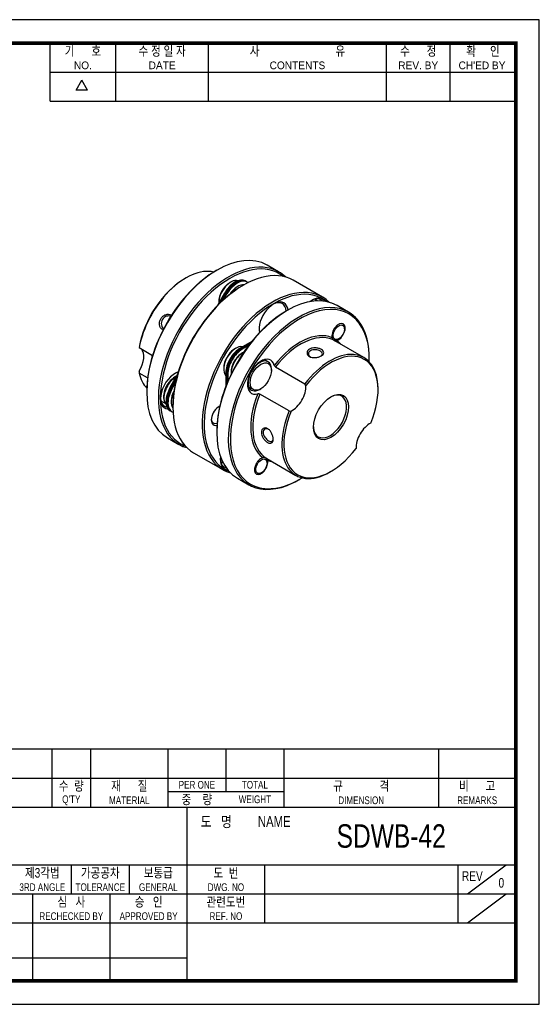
# Model space of a CAD drawing. Header units: millimetres. Extents: x 0 to 297, y 0 to 210.
# Tile 2 of 2: x 186 to 297, y 0 to 210. Entities that reach past the tile are written whole.
import ezdxf
from ezdxf.enums import TextEntityAlignment as Align

# ---------------------------------------------------------------- set-up
doc = ezdxf.new("R2010")
doc.units = ezdxf.units.MM
doc.header["$LTSCALE"] = 5
doc.layers.get('0').update_dxf_attribs({"linetype": 'CONTINUOUS'})
doc.layers.add('BM', color=2, linetype='CONTINUOUS')
doc.layers.add('D', color=7, linetype='CONTINUOUS')
doc.styles.get("Standard").update_dxf_attribs({"font": 'Gulim.ttf', "width": 0.8, "height": 3})

msp = doc.modelspace()

# ---------------------------------------------------------------- linework, layer by layer
for p, q in [((192.71392, 192.64074), (192.71392, 205)), ((206.72109, 192.64074), (206.72109, 205)), ((226.49591, 192.64074), (226.49591, 205)), ((264.39765, 192.64074), (264.39765, 205)), ((277.99284, 192.64074), (277.99284, 205)), ((192.71392, 198.82037), (291.58802, 198.82037)), ((198.25647, 194.97648), (199.49239, 197.11716)), ((200.72832, 194.97648), (199.49239, 197.11716)), ((200.72832, 194.97648), (198.25647, 194.97648)), ((192.71392, 192.64074), (291.58802, 192.64074)), ((292, 54.43705), (147.8086, 54.43705)), ((193.1259, 54.43705), (193.1259, 42.07779)), ((201.36541, 54.43705), (201.36541, 42.07779)), ((217.84443, 54.43705), (217.84443, 42.07779)), ((230.20369, 54.43705), (230.20369, 45.37359)), ((242.56295, 54.43705), (242.56295, 42.07779)), ((275.52098, 54.43705), (275.52098, 42.07779)), ((147.8086, 48.25742), (292, 48.25742)), ((217.84443, 45.37359), (242.56295, 45.37359)), ((147.8086, 42.07779), (292, 42.07779)), ((221.96418, 5), (221.96418, 42.07779)), ((147.8086, 29.71852), (292, 29.71852)), ((197.24565, 29.71852), (197.24565, 23.53889)), ((209.60492, 29.71852), (209.60492, 23.53889)), ((238.4432, 29.71852), (238.4432, 17.35926)), ((279.64074, 29.71852), (279.64074, 17.35926)), ((281.70061, 23.53889), (289.94012, 29.71852)), ((147.8086, 23.53889), (221.96418, 23.53889)), ((189.00615, 23.53889), (189.00615, 5)), ((205.48516, 23.53889), (205.48516, 5)), ((221.96418, 23.53889), (292, 23.53889)), ((281.70061, 17.35926), (289.94012, 23.53889)), ((147.8086, 17.35926), (292, 17.35926)), ((147.8086, 9.87984), (221.96418, 9.87984))]:
    msp.add_line(p, q)
msp.add_lwpolyline([(297, 210), (0, 210), (0, 0), (297, 0)], close=True)
msp.add_lwpolyline([(292, 205, 0.8, 0.8, 0), (5, 205, 0.8, 0.8, 0), (5, 5, 0.8, 0.8, 0), (292, 5, 0.8, 0.8, 0)], format="xyseb", close=True)
at = {"layer": 'BM', "ltscale": 25.4}
for p, q in [((241.44285, 156.22836), (238.96797, 157.65723)), ((228.34297, 156.60474), (228.13084, 156.48227)), ((221.69617, 154.93092), (221.48404, 154.80845)), ((231.24211, 154.03278), (231.02998, 153.9103)), ((233.92912, 153.37958), (233.71699, 153.25711)), ((234.53985, 154.15163), (234.32772, 154.2741)), ((234.75198, 154.02915), (234.53985, 154.15163)), ((234.75198, 154.02915), (234.93693, 153.92237)), ((250.77666, 150.83948), (244.55412, 154.43207)), ((228.45268, 149.10124), (229.99498, 151.7726)), ((229.10894, 149.74803), (230.20711, 151.65012)), ((229.10894, 149.74803), (230.20711, 151.65012)), ((229.71823, 150.31344), (230.41925, 151.52765)), ((230.20711, 151.65012), (229.99498, 151.7726)), ((230.41925, 151.52765), (230.20711, 151.65012)), ((232.79775, 153.13463), (232.58561, 153.01216)), ((228.66117, 149.80741), (228.66117, 149.56246)), ((249.67258, 150.03355), (249.08395, 150.37339)), ((243.26293, 147.9907), (243.0508, 147.86823)), ((256.3628, 147.61432), (253.88793, 149.04319)), ((255.47273, 144.03142), (255.47273, 144.27637)), ((235.71382, 141.38686), (233.24516, 139.96158)), ((235.35364, 140.93396), (233.45729, 139.8391)), ((235.35364, 140.93396), (233.45729, 139.8391)), ((259.6346, 137.93112), (253.41207, 141.5237)), ((254.05851, 141.82688), (254.27064, 141.94936)), ((211.71761, 140.0517), (211.68997, 140.11462)), ((211.71761, 140.0517), (214.56269, 138.40909)), ((232.32592, 139.93485), (232.11379, 139.81237)), ((233.24516, 139.96158), (233.45729, 139.8391)), ((233.45729, 139.8391), (233.66942, 139.71663)), ((235.01517, 140.49359), (233.66942, 139.71663)), ((233.88156, 139.0367), (233.66942, 138.91423)), ((239.16709, 137.04633), (238.38223, 137.49948)), ((260.76382, 137.64161), (260.76382, 137.88656)), ((211.68997, 135.00455), (211.71761, 134.6095)), ((213.49648, 133.58247), (211.71761, 134.6095)), ((219.98713, 134.64769), (219.83288, 134.73675)), ((229.74498, 135.70948), (229.74498, 135.46453)), ((230.18145, 134.65508), (230.39358, 134.5326)), ((230.18145, 134.65508), (230.18145, 131.80452)), ((230.39358, 134.5326), (230.60572, 134.41013)), ((230.39358, 134.5326), (230.39358, 132.34289)), ((230.39358, 134.5326), (230.39358, 132.34289)), ((230.60572, 134.41013), (230.60572, 132.85619)), ((231.30062, 134.81133), (231.30062, 134.56638)), ((239.89196, 135.19917), (239.89196, 135.44411)), ((240.77248, 135.92623), (246.99502, 132.33364)), ((218.32772, 131.56431), (219.87003, 134.23566)), ((218.53985, 131.44183), (219.63802, 133.34392)), ((218.53985, 131.44183), (219.63802, 133.34392)), ((218.75198, 131.31936), (219.453, 132.53356)), ((219.57485, 133.82449), (219.36272, 133.70201)), ((247.23592, 131.95971), (246.99502, 132.33364)), ((213.31696, 130.82386), (213.31696, 130.57891)), ((218.53985, 131.44183), (218.32772, 131.56431)), ((218.75198, 131.31936), (218.53985, 131.44183)), ((234.88223, 131.4373), (235.66709, 130.98416)), ((237.41709, 131.15751), (237.62922, 131.27998)), ((262.63765, 131.0484), (262.63765, 131.29335)), ((216.33288, 128.67458), (217.30704, 128.11214)), ((216.99391, 129.59912), (216.99391, 129.35417)), ((218.54955, 128.70097), (218.54955, 128.45602)), ((243.66237, 126.56131), (237.43983, 130.1539)), ((218.53985, 126.43882), (218.32772, 126.56129)), ((218.75198, 126.31634), (218.53985, 126.43882)), ((218.93693, 126.20956), (218.75198, 126.31634)), ((218.9031, 127.5987), (218.9031, 127.35375)), ((243.66237, 126.56131), (244.10665, 126.53966)), ((228.23691, 122.20982), (228.23691, 121.96487)), ((217.71797, 120.85115), (220.19285, 119.42228)), ((223.30412, 117.62599), (229.52666, 114.0334)), ((229.08395, 115.73238), (229.67258, 115.39253)), ((238.91207, 116.40896), (245.1346, 112.81638)), ((238.97273, 115.45258), (238.97273, 115.69753)), ((252.3846, 113.53455), (252.59674, 113.65702)), ((232.63793, 112.23711), (235.1128, 110.80824)), ((237.55851, 113.24804), (237.77064, 113.37052)), ((245.7378, 111.86073), (245.94993, 111.9832))]:
    msp.add_line(p, q, dxfattribs=at)
for centre, radius, start, end in [((253.98011, 142.61622), 1.23137, 201.5095533, 242.5285227), ((241.12869, 136.45729), 0.63947, 196.3134368, 236.148533), ((237.15802, 129.57988), 0.63947, 63.8515322, 103.686498), ((238.25918, 115.41419), 1.18988, 56.722329, 99.239595)]:
    msp.add_arc(centre, radius, start, end, dxfattribs=at)
for centre, major_axis, start_param, end_param in [((228.34297, 139.25419), (-10.625, -18.40304), 3.141592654, 6.283185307), ((230.81785, 137.82532), (10.625, 18.40304), 0, 3.288533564), ((231.02998, 137.70285), (-10.475, -18.14323), 3.055211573, 6.283185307), ((221.69617, 143.09172), (-7.25, -12.55737), 3.311298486, 5.265875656), ((228.13084, 139.37666), (10.475, 18.14323), 0.785398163, 2.35619449), ((233.92912, 136.02903), (10.625, 18.40304), 0, 3.141592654), ((230.81785, 137.82532), (10.625, 18.40304), 6.136244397, 6.283185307), ((221.48404, 143.2142), (-7.1, -12.29756), 3.926990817, 5.275592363), ((231.24211, 151.05256), (-1.825, -3.16099), 3.296457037, 5.530831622), ((231.02998, 151.17504), (1.675, 2.90119), 0.785398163, 2.35619449), ((232.16135, 150.52184), (-2.16637, -3.75226), 3.141592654, 4.71238898), ((232.37348, 150.39937), (-2.16637, -3.75226), 3.141592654, 4.71238898), ((232.37348, 150.39937), (-2.16637, -3.75226), 3.141592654, 4.71238898), ((232.58561, 150.27689), (-2.16637, -3.75226), 3.141592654, 4.71238898), ((232.79775, 150.15442), (-1.825, -3.16099), 3.396625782, 4.606385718), ((233.71699, 136.1515), (10.475, 18.14323), 0.785398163, 2.35619449), ((240.15166, 132.43644), (-10.625, -18.40304), 2.994651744, 6.283185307), ((240.36379, 132.31397), (-10.475, -18.14323), 3.055211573, 6.283185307), ((243.26293, 130.64015), (-10.625, -18.40304), 3.141592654, 6.283185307), ((232.58561, 150.27689), (1.675, 2.90119), 0.785398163, 1.515482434), ((245.7378, 129.21128), (10.625, 18.40304), 0, 3.926990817), ((245.94993, 129.08881), (-10.475, -18.14323), 2.321538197, 6.283185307), ((240.36379, 145.78616), (2.2, 3.81051), 0, 2.579701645), ((240.15166, 145.90864), (2.05, 3.5507), 0, 0.749451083), ((240.15166, 145.90864), (2.05, 3.5507), 5.583255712, 6.283185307), ((240.36379, 145.78616), (2.2, 3.81051), 5.645713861, 6.283185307), ((248.61379, 146.60339), (2.2, 3.81051), 0, 0.945829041), ((248.40166, 146.72586), (2.05, 3.5507), 0, 0.749451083), ((248.40166, 146.72586), (2.05, 3.5507), 6.100549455, 6.283185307), ((248.61379, 146.60339), (2.2, 3.81051), 6.013218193, 6.283185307), ((243.0508, 130.76262), (10.475, 18.14323), 0.785398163, 2.35619449), ((245.7378, 129.21128), (10.625, 18.40304), 5.497787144, 6.283185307), ((254.19993, 143.37823), (-1, -1.73205), 0.522011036, 5.761174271), ((254.05851, 143.45988), (1, 1.73205), 5.497787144, 6.212415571), ((240.15166, 145.90864), (2.05, 3.5507), 2.392141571, 2.663649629), ((245.94993, 129.08881), (7.4, 12.81718), 0.067432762, 1.331473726), ((246.16207, 128.96633), (7.25, 12.55737), 0.065574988, 1.338884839), ((246.16207, 128.96633), (7.25, 12.55737), 0, 0.065574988), ((254.05851, 143.45988), (1, 1.73205), 3.257169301, 3.926990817), ((245.94993, 129.08881), (7.4, 12.81718), 6.081496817, 6.215752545), ((209.81678, 136.4781), (-2.05, -3.5507), 1.487887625, 2.977975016), ((232.32592, 136.95463), (1.825, 3.16099), 0.195301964, 2.94629069), ((232.11379, 137.07711), (-1.675, -2.90119), 3.926990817, 5.497787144), ((233.24516, 136.42391), (2.16637, 3.75226), 0.785398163, 2.35619449), ((233.45729, 136.30144), (2.16637, 3.75226), 0.785398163, 2.35619449), ((233.45729, 136.30144), (2.16637, 3.75226), 0.785398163, 2.35619449), ((233.66942, 136.17896), (2.16637, 3.75226), 0.785398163, 2.35619449), ((233.88156, 136.05649), (1.825, 3.16099), 0.730058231, 2.411534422), ((233.66942, 136.17896), (-1.675, -2.90119), 3.926990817, 5.497787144), ((252.3846, 125.37375), (-7.25, -12.55737), 2.35619449, 4.480477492), ((252.59674, 125.25127), (-7.1, -12.29756), 1.792991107, 4.4901942), ((237.69993, 133.85195), (2.05, 3.5507), 5.739239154, 9.968724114), ((237.41709, 134.01525), (1.75, 3.03109), 0, 3.926990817), ((237.41709, 134.01525), (1.75, 3.03109), 5.497787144, 6.283185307), ((221.69617, 143.09172), (7.25, 12.55737), 2.588105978, 2.971886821), ((219.36272, 130.96675), (2.2, 3.81051), 0.561891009, 3.432298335), ((219.15059, 131.08922), (-2.05, -3.5507), 3.619535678, 3.891043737), ((219.36272, 130.96675), (-1.75, -3.03109), 3.774420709, 5.977947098), ((219.57485, 130.84427), (-1.825, -3.16099), 3.893946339, 6.128320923), ((219.36272, 130.96675), (1.675, 2.90119), 0.785398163, 2.35619449), ((220.49409, 130.31355), (-2.16637, -3.75226), 4.71238898, 6.283185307), ((220.70622, 130.19108), (-2.16637, -3.75226), 4.71238898, 6.283185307), ((220.70622, 130.19108), (-2.16637, -3.75226), 4.71238898, 6.283185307), ((220.91835, 130.0686), (-2.16637, -3.75226), 4.71238898, 6.283185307), ((221.13048, 129.94613), (-1.825, -3.16099), 4.818392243, 6.030098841), ((220.91835, 130.0686), (1.675, 2.90119), 1.626110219, 2.35619449), ((245.94993, 129.08881), (-7.4, -12.81718), 4.951711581, 6.215752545), ((244.34674, 130.01441), (-2.05, -3.5507), 0.702489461, 2.439103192), ((252.3846, 125.37375), (-2.5, -4.33013), 0, 3.892846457), ((219.15059, 131.08922), (-2.05, -3.5507), 5.533734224, 6.283185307), ((246.16207, 128.96633), (7.25, 12.55737), 1.802707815, 3.141592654), ((219.15059, 131.08922), (-2.05, -3.5507), 0, 0.240933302), ((228.69653, 125.57787), (1.15, 1.99186), 0.67496797, 3.667319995), ((228.4844, 125.70035), (1, 1.73205), 0.514268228, 0.7129575), ((252.59674, 125.25127), (7.1, 12.29756), 1.792991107, 4.4901942), ((252.3846, 125.37375), (7.25, 12.55737), 1.802707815, 3.926990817), ((228.4844, 125.70035), (1, 1.73205), 2.428635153, 3.805197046), ((260.84674, 120.48813), (2.05, 3.5507), 0.702489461, 2.439103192), ((252.3846, 125.37375), (-2.5, -4.33013), 5.531931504, 6.283185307), ((231.02998, 137.70285), (-10.475, -18.14323), 0, 0.08638108), ((232.11379, 118.02455), (2.2, 3.81051), 2.195763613, 3.411559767), ((231.90166, 118.14702), (2.05, 3.5507), 2.392141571, 3.324228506), ((237.69993, 114.79939), (1, 1.73205), 0.522011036, 5.761174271), ((237.55851, 114.88104), (-1, -1.73205), 2.35619449, 3.041856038), ((245.94993, 129.08881), (-7.4, -12.81718), 0.067432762, 0.20168849), ((240.15166, 132.43644), (-10.625, -18.40304), 0, 0.14694091), ((240.36379, 132.31397), (-10.475, -18.14323), 0, 0.08638108), ((245.94993, 129.08881), (-10.475, -18.14323), 0, 0.820054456), ((237.55851, 114.88104), (-1, -1.73205), 0.070769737, 0.785398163)]:
    msp.add_ellipse(centre, major_axis=major_axis, ratio=0.577350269, start_param=start_param, end_param=end_param, dxfattribs=at)
for centre, major_axis in [((254.27064, 143.3374), (-0.85, -1.47224)), ((237.62922, 133.89277), (-1.6, -2.77128)), ((252.59674, 125.25127), (2.65, 4.58993)), ((237.77064, 114.75856), (0.85, 1.47224))]:
    msp.add_ellipse(centre, major_axis=major_axis, ratio=0.577350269, dxfattribs=at)
for points, knots in [([(216.71174, 143.88633), (216.5468, 143.98177), (216.25269, 144.24992), (216.02636, 144.86003), (216.01439, 145.55128), (216.27338, 146.22239), (216.72493, 146.78267), (217.3297, 147.11767), (217.97209, 147.227), (218.38614, 147.09487), (218.57621, 146.97454), (218.60444, 146.95498)], [0, 0, 0, 0, 0.0619154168, 0.1242609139, 0.1869701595, 0.2500144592, 0.3129322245, 0.3756904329, 0.4381141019, 0.5001528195, 0.5113756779, 0.5113756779, 0.5113756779, 0.5113756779]), ([(218.43647, 146.70284), (218.16711, 146.83344), (217.45311, 146.86583), (216.50361, 146.08972), (216.3056, 144.87614), (216.69425, 144.27236), (216.94501, 144.1051)], [0.5090349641, 0.5090349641, 0.5090349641, 0.5090349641, 0.6250584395, 0.7499715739, 0.8749684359, 0.9919113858, 0.9919113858, 0.9919113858, 0.9919113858]), ([(253.83174, 141.58897), (253.76942, 141.5724), (253.71738, 141.55646), (253.62743, 141.53059), (253.59013, 141.52068), (253.49274, 141.5017), (253.44702, 141.50352), (253.41207, 141.5237)], [0, 0, 0, 0, 0.25, 0.25, 0.5, 0.5, 1, 1, 1, 1]), ([(250.549, 139.65375), (250.71389, 139.55842), (250.98474, 139.3417), (251.10221, 138.97219), (250.96978, 138.60013), (250.55434, 138.27483), (249.96479, 138.01955), (249.25897, 137.90792), (248.55335, 137.93836), (247.9671, 138.15934), (247.56065, 138.51147), (247.44466, 138.95587), (247.57724, 139.39866), (247.99299, 139.75421), (248.58319, 139.97885), (249.28898, 140.01953), (249.99385, 139.91474), (250.3844, 139.74892), (250.549, 139.65375)], [0, 0, 0, 0, 0.061915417, 0.124260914, 0.18697016, 0.250014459, 0.312932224, 0.375690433, 0.438114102, 0.500152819, 0.561935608, 0.624315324, 0.687085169, 0.750079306, 0.813026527, 0.875850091, 0.938192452, 1, 1, 1, 1]), ([(250.334, 139.31054), (250.05718, 139.47037), (249.2741, 139.70307), (248.09857, 139.48997), (247.61118, 138.74424), (247.94973, 138.22376), (248.26309, 138.05792), (248.29024, 138.04476)], [0, 0, 0, 0, 0.1248995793, 0.249913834, 0.3749216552, 0.4998330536, 0.5112664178, 0.5112664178, 0.5112664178, 0.5112664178]), ([(250.4324, 138.23801), (250.649, 138.38691), (250.91536, 138.76886), (250.6111, 139.15055), (250.334, 139.31054)], [0.7656239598, 0.7656239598, 0.7656239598, 0.7656239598, 0.8749684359, 1, 1, 1, 1]), ([(239.09995, 122.76944), (239.26496, 122.67401), (239.58807, 122.40874), (239.96681, 121.81372), (240.22281, 121.14665), (240.29681, 120.50852), (240.22312, 119.98567), (239.96687, 119.68519), (239.58771, 119.60194), (239.1032, 119.79162), (238.59502, 120.17505), (238.15217, 120.73328), (237.83499, 121.36504), (237.73495, 121.98819), (237.83551, 122.52587), (238.15317, 122.86138), (238.59636, 122.98252), (238.93524, 122.86471), (239.09995, 122.76944)], [0, 0, 0, 0, 0.061915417, 0.124260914, 0.18697016, 0.250014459, 0.312932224, 0.375690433, 0.438114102, 0.500152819, 0.561935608, 0.624315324, 0.687085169, 0.750079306, 0.813026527, 0.875850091, 0.938192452, 1, 1, 1, 1]), ([(239.28968, 122.63072), (239.01286, 122.79056), (238.4198, 122.82304), (238.01658, 122.02903), (238.41871, 120.90444), (239.30869, 120.06026), (240.04919, 119.94836), (240.24692, 120.36989), (240.26766, 120.63147)], [0, 0, 0, 0, 0.1248995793, 0.249913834, 0.3749216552, 0.4998330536, 0.6250584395, 0.7342683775, 0.7342683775, 0.7342683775, 0.7342683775]), ([(238.91207, 116.40896), (238.94689, 116.38886), (238.97111, 116.35093), (239.01443, 116.22529), (239.03159, 116.13805), (239.06538, 116.01288)], [0, 0, 0, 0, 0.5, 0.5, 1, 1, 1, 1])]:
    msp.add_open_spline(points, degree=3, knots=knots, dxfattribs=at)
msp.add_open_spline([(216.80732, 143.83632), (216.77486, 143.85156), (216.74297, 143.86826), (216.71174, 143.88633)], degree=3, dxfattribs=at)

# ---------------------------------------------------------------- texts
at = {"layer": 'D', "width": 0.8}
for s, height, p in [('기      호', 2.059877, (199.71751, 203.3521)), ('수 정 일 자', 2.059877, (216.6085, 203.3521)), ('사                           유', 2.0598771, (245.44678, 203.3521)), ('수      정', 2.059877, (271.19524, 203.3521)), ('확     인', 2.059877, (284.99642, 203.3521)), ('수  량', 2.059877, (197.24565, 46.60952)), ('재      질', 2.059877, (209.60492, 46.60952)), ('PER ONE', 1.647902, (224.02406, 46.8155)), ('TOTAL', 1.647902, (236.38332, 46.8155)), ('규             격', 2.0598771, (259.04197, 46.60952)), ('비      고', 2.059877, (283.76049, 46.60952)), ("Q'TY", 1.647902, (197.24565, 43.5197)), ('MATERIAL', 1.647902, (209.60492, 43.5197)), ('중    량', 2.059877, (224.02406, 43.72569)), ('WEIGHT', 1.647902, (236.38332, 43.72569)), ('DIMENSION', 1.647902, (259.04197, 43.5197)), ('REMARKS', 1.647902, (283.76049, 43.5197)), ('도   명', 2.307062, (228.14381, 38.98797)), ('NAME', 2.307062, (240.50307, 38.98797)), ('SDWB-42', 5, (265.42755, 35.89816)), ('제3각법', 2.059877, (191.06602, 28.07062)), ('가공공차', 2.059877, (203.42529, 28.07062)), ('보통급', 2.059877, (215.78455, 28.07062)), ('도  번', 2.059877, (230.20369, 28.07062)), ('REV', 2.059877, (282.73055, 27.34967)), ('3RD ANGLE', 1.647902, (191.06602, 24.98081)), ('TOLERANCE', 1.647902, (203.42529, 24.98081)), ('GENERAL', 1.647902, (215.78455, 24.98081)), ('DWG. NO', 1.647902, (230.20369, 24.98081)), ('0', 2.05988, (288.91018, 25.90775)), ('심   사', 2.059877, (197.24565, 21.89099)), ('승   인', 2.059877, (213.72467, 21.89099)), ('관련도번', 2.059877, (230.20369, 21.89099)), ('REF. NO', 1.647902, (230.20369, 18.80118))]:
    msp.add_text(s, height=height, dxfattribs=at).set_placement(p, align=Align.MIDDLE)
at = {"layer": 'D'}
for s, p in [('NO.', (199.71751, 200.26228)), ('DATE', (216.6085, 200.26228)), ('CONTENTS', (245.44678, 200.26228)), ('REV. BY', (271.19524, 200.26228)), ("CH'ED BY", (284.79043, 200.26228))]:
    msp.add_text(s, height=1.647902, dxfattribs=at).set_placement(p, align=Align.MIDDLE)
at = {"layer": 'D', "width": 0.8}
for s, p in [('RECHECKED BY', (197.24565, 17.97719)), ('APPROVED BY', (213.72467, 17.97719))]:
    msp.add_text(s, height=1.6479017, dxfattribs=at).set_placement(p, align=Align.CENTER)

doc.saveas('drawing.dxf')
